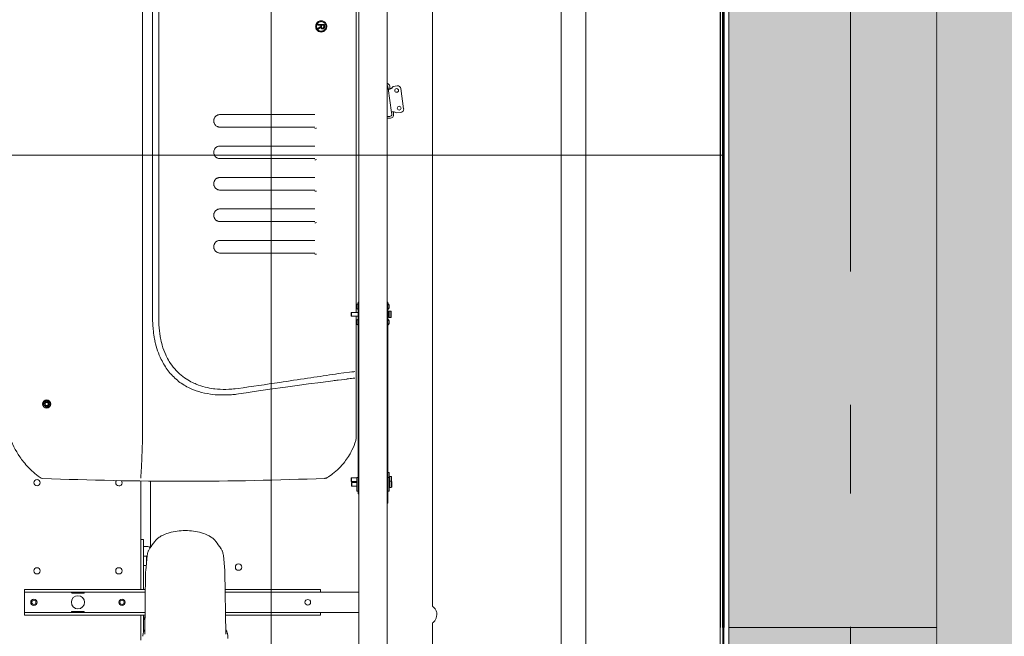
# Model space of a CAD drawing. Header units: centimetres. Extents: x -396 to 14490, y -515 to 1122.
# Tile 39 of 73: x 510 to 666, y 24 to 122. Entities that reach past the tile are written whole.
import ezdxf
from ezdxf.enums import TextEntityAlignment as Align

# ---------------------------------------------------------------- set-up
doc = ezdxf.new("R2010")
doc.units = ezdxf.units.CM
doc.header["$MEASUREMENT"] = 0
doc.linetypes.add('Przerywana podwójnie', pattern=[109.361107, 52.916665, -21.166666, 14.111111, -21.166666])
for name, color, linetype, lineweight, true_color in [('00 - nowa technologia myjni_Nr_pióra__246', 7, 'Continuous', 20, 0x1db3b3), ('0_Nr_pióra__83', 7, 'Continuous', 20, 0xe4d7b4), ('420-K Ściany_Nr_pióra__87', 7, 'Continuous', 20, 0xbfe1b7)]:
    doc.layers.add(name, color=color, linetype=linetype, lineweight=lineweight, true_color=true_color)
for name, color, linetype, lineweight in [('01-OKNA__Nr_pióra__19', 255, 'Continuous', 30), ('299-A Wymiary Opisy_Nr_pióra__11', 7, 'Continuous', 0), ('410-K Osie główne_Nr_pióra__11', 7, 'Continuous', 0), ('420-K Ściany_Nr_pióra__11', 7, 'Continuous', 0), ('420-K Ściany_Nr_pióra__13', 7, 'Continuous', 25), ('420-K Ściany_Nr_pióra__27', 7, 'Continuous', 20), ('420-K Ściany_Nr_pióra__93', 9, 'Continuous', 20), ('Rozbiórka_Drzwi Archicad_Nr_pióra__135', 5, 'Continuous', 25)]:
    doc.layers.add(name, color=color, linetype=linetype, lineweight=lineweight)
for name, color, linetype in [('299-A Wymiary Opisy', 7, 'Continuous'), ('410-K Osie główne', 7, 'Continuous'), ('420-K Ściany', 7, 'Continuous'), ('Rozbiórka_Drzwi Archicad', 7, 'Continuous')]:
    doc.layers.add(name, color=color, linetype=linetype)
doc.styles.add('STYL_AUTOMATYCZNY_1', font='arial.ttf')
doc.styles.add('STYL_AUTOMATYCZNY_2', font='arial.ttf')
doc.dimstyles.new('STYL_AUTOMATYCZNY__2', dxfattribs={"dimtxt": 13, "dimasz": 7.6, "dimexe": 0.18, "dimexo": 0.0625, "dimgap": 0, "dimtad": 1, "dimdec": 0, "dimzin": 0, "dimdsep": 46, "dimtxsty": 'STYL_AUTOMATYCZNY_1', "dimblk": 'ARROWHEAD_2', "dimblk1": 'ARROWHEAD_2', "dimblk2": 'ARROWHEAD_2', "dimcen": 0.09, "dimclrd": 7, "dimclre": 7, "dimclrt": 7, "dimadec": 0, "dimazin": 0, "dimtfac": 1, "dimtdec": 4, "dimtmove": 0, "dimatfit": 3, "dimfxl": 0, "dimtolj": 1, "dimtzin": 0, "dimarcsym": 0})

# ---------------------------------------------------------------- blocks, each defined once
blk = doc.blocks.new('ElemPrzekroju_1_1')
at = {"layer": 'Rozbiórka_Drzwi Archicad_Nr_pióra__135', "color": 5, "linetype": 'Continuous', "lineweight": 25}
for p, q in [((621.76, 210), (621.93, 210)), ((621.76, 25), (621.76, 210)), ((621.93, 210), (621.93, 25)), ((621.77, 25), (621.77, 204)), ((621.77, 204), (621.92, 204)), ((621.92, 204), (621.92, 25)), ((621.77, 25), (621.76, 25)), ((621.92, 25), (621.77, 25)), ((621.93, 25), (621.92, 25))]:
    blk.add_line(p, q, dxfattribs=at)
blk = doc.blocks.new('ElemPrzekroju_4_1')
at = {"layer": '420-K Ściany', "linetype": 'Continuous', "lineweight": 0, "true_color": 0x000000}
blk.add_hatch(color=18, dxfattribs=at).paths.add_polyline_path([(622.75, 470), (622.75, 25), (655.75, 25), (655.75, 470)])
at = {"layer": '420-K Ściany_Nr_pióra__13', "color": 7, "linetype": 'Continuous', "lineweight": 25}
blk.add_line((621.38, 470), (621.38, 25), dxfattribs=at)
at = {"layer": '420-K Ściany_Nr_pióra__27', "color": 7, "linetype": 'Continuous', "lineweight": 20}
for p, q in [((622.75, 470), (622.75, 25)), ((655.75, 470), (655.75, 25)), ((655.75, 25), (622.75, 25))]:
    blk.add_line(p, q, dxfattribs=at)
blk = doc.blocks.new('ElemPrzekroju_7_1')
at = {"layer": '420-K Ściany_Nr_pióra__87', "color": 9, "linetype": 'Continuous', "lineweight": 20, "true_color": 0xbfe1b7}
for p, q in [((621.38, 25), (621.38, 0)), ((621.38, -53.05), (621.38, -160)), ((621.75, -160), (621.38, -160))]:
    blk.add_line(p, q, dxfattribs=at)
blk = doc.blocks.new('ElemPrzekroju_44_1')
at = {"layer": '420-K Ściany', "linetype": 'Continuous', "lineweight": 0, "true_color": 0x000000}
for points in [[(622.75, -10.05), (655.75, -10.05), (655.75, 25), (622.75, 25)], [(622.75, -160), (655.75, -160), (655.75, -25.05), (622.75, -25.05)]]:
    blk.add_hatch(color=18, dxfattribs=at).paths.add_polyline_path(points)
at = {"layer": '420-K Ściany_Nr_pióra__27', "color": 7, "linetype": 'Continuous', "lineweight": 20}
for p, q in [((622.75, 25), (622.75, 0)), ((655.75, 25), (655.75, 0)), ((622.75, -53.05), (622.75, -160)), ((655.75, -100), (655.75, -160)), ((655.75, -160), (622.75, -160))]:
    blk.add_line(p, q, dxfattribs=at)
at = {"layer": '420-K Ściany_Nr_pióra__27', "color": 7, "linetype": 'Continuous', "lineweight": 20, "flags": 128}
for points in [[(622.75, 0), (622.75, -10), (622.75, -10.05)], [(622.75, -25.05), (622.75, -33.05), (622.75, -38.05), (622.75, -53.05)], [(655.75, -25.05), (655.75, -33.05), (655.75, -38.05), (655.75, -53.05), (655.75, -100)]]:
    blk.add_lwpolyline(points, dxfattribs=at)
at = {"layer": '420-K Ściany_Nr_pióra__87', "color": 9, "linetype": 'Continuous', "lineweight": 20, "true_color": 0xbfe1b7}
blk.add_line((622.75, -160), (622.25, -160), dxfattribs=at)
blk = doc.blocks.new('ElemPrzekroju_69_1')
at = {"layer": '0_Nr_pióra__83', "color": 254, "linetype": 'Continuous', "lineweight": 20, "true_color": 0xe4d7b4}
for p, q in [((621.76, 0), (621.76, 25)), ((621.93, 25), (621.93, 0))]:
    blk.add_line(p, q, dxfattribs=at)
blk = doc.blocks.new('*D97')
at = {"layer": '299-A Wymiary Opisy_Nr_pióra__11', "color": 7, "linetype": 'Continuous', "lineweight": 0}
for p, q in [((596.11, 544.46), (596.11, 549.35)), ((601.11, 541.57), (591.11, 547.34)), ((603.61, 544.46), (588.61, 544.46)), ((596.11, 0), (596.11, 544.46)), ((591.11, 2.89), (601.11, -2.89)), ((603.61, 0), (588.61, 0)), ((596.11, -4.89), (596.11, 0))]:
    blk.add_line(p, q, dxfattribs=at)
at = {"layer": '299-A Wymiary Opisy_Nr_pióra__11', "color": 7, "lineweight": 0, "insert": (593.51, 257.36), "char_height": 13, "attachment_point": 7, "rotation": 90, "style": 'STYL_AUTOMATYCZNY_1'}
blk.add_mtext('\\A1;{\\pql;\\fArial|b0|i0|c238|p0;\\W1.000000;544}', dxfattribs=at)
blk = doc.blocks.new('ARROWHEAD_2')
at = {"color": 0, "linetype": 'Continuous', "lineweight": 0}
for p, q in [((-0.378, -0.655), (0.378, 0.655)), ((0, 0), (-1, 0))]:
    blk.add_line(p, q, dxfattribs=at)
blk = doc.blocks.new('Standardowy znacznik osi[2]_1', base_point=(642.06, 1000))
at = {"layer": '410-K Osie główne_Nr_pióra__11', "color": 7, "linetype": 'Przerywana podwójnie', "lineweight": 0}
blk.add_line((642.06, 900), (642.06, -300), dxfattribs=at)
at = {"layer": '410-K Osie główne_Nr_pióra__11', "color": 7, "lineweight": 0, "style": 'STYL_AUTOMATYCZNY_2'}
for tag, p in [('AC_MarkerText_1_0', (642.06, 1022.5)), ('AC_MarkerText_1_1', (642.06, -407.5))]:
    blk.add_attdef(tag, text='', height=15, rotation=360, dxfattribs=at).set_placement(p, align=Align.TOP_CENTER)

msp = doc.modelspace()

# ---------------------------------------------------------------- hatches: boundary and pattern name
at = {"layer": '01-OKNA__Nr_pióra__19', "linetype": 'Continuous', "lineweight": 30}
msp.add_hatch(color=255, dxfattribs=at).paths.add_polyline_path([(655.75, 727.99), (655.94, 657.19), (655.94, 0), (1134.17, 0), (1134.17, 657.19), (1133.99, 660.78)])
at = {"layer": '420-K Ściany_Nr_pióra__93', "linetype": 'Continuous', "lineweight": 20}
h = msp.add_hatch(dxfattribs=at)
h.set_pattern_fill('Siatka_50x100_0001', color=9, style=0, pattern_type=2)
h.set_pattern_definition([(0, (0, 0), (0, 100), []), (90, (0, 0), (-50, 0), [])])
h.paths.add_polyline_path([(621.76, 503.71), (621.76, 4.59), (503.38, 4.59), (503.38, 414.8), (151.54, 414.8), (151.54, 4.59), (62.03, 4.59), (62.03, 455.01)])

# ---------------------------------------------------------------- linework, layer by layer
at = {"layer": '00 - nowa technologia myjni_Nr_pióra__246', "color": 132, "linetype": 'Continuous', "lineweight": 20, "true_color": 0x1db3b3}
for p, q in [((575.7, 28.35), (575.7, 239.25)), ((563.98, 217.16), (563.98, 18.16)), ((568.48, 217.16), (568.48, 18.16)), ((563.54, 177.45), (563.54, 75.06)), ((529.63, 141.5), (529.63, 54.91)), ((531.24, 74.06), (531.24, 141.5)), ((532.21, 74.08), (532.21, 141.5)), ((557.51, 120.83), (557.49, 120.83)), ((557.49, 120.7), (557.49, 120.83)), ((557.51, 120.7), (557.49, 120.7)), ((557.49, 120.2), (557.94, 120.49)), ((557.51, 120.83), (558.53, 120.83)), ((557.51, 120.7), (557.51, 120.83)), ((557.96, 120.7), (557.51, 120.7)), ((557.51, 120.2), (557.96, 120.49)), ((557.94, 120.49), (557.94, 120.7)), ((557.96, 120.49), (557.94, 120.49)), ((557.96, 120.49), (557.96, 120.7)), ((558.02, 121.4), (558, 121.4)), ((558.07, 120.7), (558.07, 120.54)), ((558.42, 120.7), (558.07, 120.7)), ((558.4, 120.47), (558.4, 120.7)), ((558.42, 120.47), (558.42, 120.7)), ((558.53, 120.83), (558.53, 120.44)), ((557.51, 120.2), (557.49, 120.2)), ((557.49, 120.05), (557.49, 120.2)), ((557.51, 120.05), (557.49, 120.05)), ((557.96, 120.36), (557.51, 120.05)), ((557.51, 120.05), (557.51, 120.2)), ((558.02, 119.61), (558, 119.61)), ((558.24, 120.1), (558.23, 120.1)), ((568.49, 111.13), (568.48, 111.13)), ((570.09, 111.05), (569.44, 110.96)), ((568.63, 110.63), (568.59, 110.94)), ((568.63, 110.63), (569.17, 106.8)), ((568.93, 110.67), (568.88, 110.98)), ((570.65, 110.63), (571.1, 107.41)), ((556.98, 106.5), (541.94, 106.5)), ((541.94, 106.5), (541.94, 106.5)), ((569.21, 106.54), (569.17, 106.8)), ((569.5, 106.58), (569.47, 106.84)), ((570.68, 106.85), (569.98, 106.75)), ((568.59, 106.2), (568.48, 106.2)), ((568.59, 105.9), (568.48, 105.9)), ((568.59, 106.2), (568.91, 106.2)), ((568.59, 105.9), (568.91, 105.9)), ((541.94, 104.5), (556.98, 104.5)), ((556.96, 104.5), (556.98, 104.5)), ((556.98, 101.5), (541.94, 101.5)), ((541.94, 101.5), (541.94, 101.5)), ((541.94, 99.5), (556.98, 99.5)), ((556.96, 99.5), (556.98, 99.5)), ((556.98, 96.5), (541.94, 96.5)), ((541.94, 96.5), (541.94, 96.5)), ((541.94, 94.5), (556.98, 94.5)), ((556.96, 94.5), (556.98, 94.5)), ((556.98, 91.5), (541.94, 91.5)), ((541.94, 91.5), (541.94, 91.5)), ((541.94, 89.5), (556.98, 89.5)), ((556.96, 89.5), (556.98, 89.5)), ((556.98, 86.5), (541.94, 86.5)), ((541.94, 86.5), (541.94, 86.5)), ((541.94, 84.5), (556.98, 84.5)), ((556.96, 84.5), (556.98, 84.5)), ((563.98, 76.69), (563.88, 76.69)), ((563.88, 76.69), (563.88, 75.33)), ((568.48, 75.33), (568.48, 76.69)), ((568.48, 76.69), (568.58, 76.69)), ((568.58, 75.33), (568.58, 76.69)), ((562.74, 75), (562.8, 75.06)), ((562.8, 74.7), (562.8, 75.06)), ((562.8, 75.06), (563.88, 75.06)), ((563.65, 76.21), (563.65, 76.24)), ((563.65, 76.21), (563.65, 76.21)), ((563.65, 76.2), (563.65, 76.21)), ((563.65, 76.21), (563.65, 76.2)), ((563.65, 76.21), (563.65, 76.21)), ((563.65, 76.01), (563.65, 76.2)), ((563.65, 76.01), (563.65, 76)), ((563.65, 76), (563.65, 76.01)), ((563.65, 76), (563.65, 76)), ((563.65, 75.81), (563.65, 76)), ((563.65, 75.81), (563.65, 75.81)), ((563.65, 75.81), (563.65, 75.81)), ((563.65, 75.81), (563.65, 75.81)), ((563.65, 75.78), (563.65, 75.81)), ((563.88, 75.33), (563.88, 74.19)), ((563.98, 75.33), (563.88, 75.33)), ((568.48, 75.33), (568.58, 75.33)), ((568.58, 74.19), (568.58, 75.33)), ((568.58, 75.16), (568.58, 74.96)), ((568.58, 75.06), (568.71, 75.06)), ((568.74, 75.2), (568.8, 75.26)), ((568.74, 74.66), (568.74, 75.2)), ((568.8, 74.65), (568.8, 75.26)), ((568.8, 75.26), (569.08, 75.26)), ((568.81, 76.24), (568.81, 76.22)), ((568.81, 76.22), (568.81, 76.22)), ((568.81, 76.21), (568.81, 76.22)), ((568.81, 76.22), (568.81, 76.21)), ((568.81, 76.21), (568.81, 76.02)), ((568.81, 76.01), (568.81, 76.02)), ((568.81, 76.02), (568.81, 76.02)), ((568.81, 76.02), (568.81, 76.01)), ((568.81, 76.01), (568.81, 75.82)), ((568.81, 75.82), (568.81, 75.82)), ((568.81, 75.82), (568.81, 75.82)), ((568.81, 75.82), (568.81, 75.82)), ((568.81, 75.82), (568.81, 75.81)), ((568.81, 75.81), (568.81, 75.78)), ((569.08, 74.65), (569.08, 75.26)), ((569.14, 75.2), (569.08, 75.26)), ((569.14, 74.66), (569.14, 75.2)), ((562.74, 74.71), (562.74, 75)), ((562.74, 74.52), (562.74, 74.71)), ((562.74, 74.52), (562.8, 74.46)), ((562.8, 74.46), (562.8, 74.7)), ((562.8, 74.46), (563.88, 74.46)), ((563.54, 74.46), (563.54, 54.95)), ((563.65, 73.71), (563.65, 73.74)), ((563.65, 73.71), (563.65, 73.71)), ((563.65, 73.7), (563.65, 73.71)), ((563.65, 73.71), (563.65, 73.7)), ((563.65, 73.71), (563.65, 73.71)), ((563.65, 73.51), (563.65, 73.7)), ((563.65, 73.51), (563.65, 73.5)), ((563.65, 73.5), (563.65, 73.51)), ((563.65, 73.5), (563.65, 73.5)), ((563.65, 73.31), (563.65, 73.5)), ((563.98, 74.19), (563.88, 74.19)), ((563.88, 74.19), (563.88, 72.83)), ((568.48, 72.83), (568.48, 74.19)), ((568.48, 74.19), (568.58, 74.19)), ((568.58, 74.96), (568.58, 74.36)), ((568.58, 74.46), (568.71, 74.46)), ((568.58, 72.83), (568.58, 74.19)), ((568.74, 74.32), (568.74, 74.66)), ((568.74, 74.32), (568.8, 74.26)), ((568.8, 74.26), (568.8, 74.65)), ((568.8, 74.26), (569.08, 74.26)), ((568.81, 73.74), (568.81, 73.72)), ((568.81, 73.72), (568.81, 73.72)), ((568.81, 73.71), (568.81, 73.72)), ((568.81, 73.72), (568.81, 73.71)), ((568.81, 73.71), (568.81, 73.52)), ((568.81, 73.51), (568.81, 73.52)), ((568.81, 73.52), (568.81, 73.52)), ((568.81, 73.52), (568.81, 73.51)), ((568.81, 73.51), (568.81, 73.32)), ((569.08, 74.26), (569.08, 74.65)), ((569.14, 74.32), (569.08, 74.26)), ((569.14, 74.32), (569.14, 74.66)), ((563.65, 73.31), (563.65, 73.31)), ((563.65, 73.31), (563.65, 73.31)), ((563.65, 73.31), (563.65, 73.31)), ((563.65, 73.28), (563.65, 73.31)), ((563.88, 46.69), (563.88, 72.83)), ((563.98, 72.83), (563.88, 72.83)), ((568.48, 72.83), (568.58, 72.83)), ((568.58, 72.83), (568.58, 46.05)), ((568.81, 73.32), (568.81, 73.32)), ((568.81, 73.32), (568.81, 73.32)), ((568.81, 73.32), (568.81, 73.32)), ((568.81, 73.32), (568.81, 73.31)), ((568.81, 73.31), (568.81, 73.28)), ((561.21, 64.37), (560.69, 64.3)), ((562.08, 64.48), (561.21, 64.37)), ((563.37, 64.64), (563.1, 64.61)), ((513.9, 60.52), (514.32, 61.01)), ((513.9, 60.52), (514.32, 61.01)), ((514.43, 61.01), (514.92, 60.6)), ((514.43, 61.01), (514.92, 60.6)), ((514.39, 59.99), (513.91, 60.4)), ((514.39, 59.99), (513.91, 60.4)), ((514.93, 60.48), (514.51, 59.99)), ((514.93, 60.48), (514.51, 59.99)), ((529.63, 54.78), (529.63, 54.74)), ((568.58, 54.11), (568.58, 54.08)), ((568.58, 53.9), (568.58, 54.08)), ((568.58, 53.9), (568.58, 53.87)), ((562.78, 48.74), (562.84, 48.8)), ((562.78, 48.38), (562.78, 48.74)), ((562.84, 48.35), (562.84, 48.8)), ((562.84, 48.8), (563.66, 48.8)), ((563.66, 46.73), (563.66, 48.85)), ((563.66, 48.85), (563.86, 48.85)), ((563.86, 46.73), (563.86, 48.85)), ((563.86, 48.8), (563.88, 48.8)), ((563.86, 48.45), (563.88, 48.47)), ((568.58, 49.6), (568.78, 49.6)), ((568.6, 46.73), (568.6, 48.85)), ((568.6, 48.85), (568.8, 48.85)), ((568.78, 48.85), (568.78, 49.6)), ((568.78, 48.94), (568.84, 49)), ((568.78, 48.85), (568.78, 48.94)), ((568.8, 46.73), (568.8, 48.85)), ((568.84, 48.26), (568.84, 49)), ((568.84, 49), (569.12, 49)), ((569.12, 48.26), (569.12, 49)), ((569.18, 48.94), (569.12, 49)), ((569.18, 48.28), (569.18, 48.94)), ((529.38, 31.03), (529.38, 48.28)), ((530.88, 48.27), (530.88, 37.68)), ((562.78, 48.26), (562.78, 48.38)), ((562.78, 48.26), (562.84, 48.2)), ((562.8, 47.99), (562.86, 48.05)), ((562.8, 47.72), (562.8, 47.99)), ((562.8, 47.51), (562.8, 47.72)), ((562.8, 47.51), (562.86, 47.45)), ((562.84, 48.2), (562.84, 48.35)), ((562.84, 48.2), (563.66, 48.2)), ((562.86, 47.72), (562.86, 48.05)), ((562.86, 48.05), (563.66, 48.05)), ((562.86, 47.45), (562.86, 47.72)), ((562.86, 47.45), (563.66, 47.45)), ((563.86, 48.37), (563.86, 48.45)), ((563.86, 47.05), (563.86, 48.37)), ((563.86, 47.05), (563.88, 47.03)), ((568.6, 48.2), (568.58, 48.22)), ((568.6, 47.3), (568.58, 47.28)), ((568.8, 48.19), (568.86, 48.25)), ((568.8, 47.7), (568.8, 48.19)), ((568.8, 47.31), (568.8, 47.7)), ((568.8, 47.31), (568.86, 47.25)), ((568.84, 48.23), (568.84, 48.26)), ((568.86, 47.69), (568.86, 48.25)), ((568.86, 48.25), (569.14, 48.25)), ((568.86, 47.25), (568.86, 47.69)), ((568.86, 47.25), (569.14, 47.25)), ((569.12, 48.25), (569.12, 48.26)), ((569.14, 47.69), (569.14, 48.25)), ((569.2, 48.19), (569.14, 48.25)), ((569.14, 47.25), (569.14, 47.69)), ((569.2, 47.31), (569.14, 47.25)), ((569.18, 48.21), (569.18, 48.28)), ((569.2, 47.7), (569.2, 48.19)), ((569.2, 47.31), (569.2, 47.7)), ((563.66, 46.65), (563.66, 46.73)), ((563.66, 46.65), (563.86, 46.65)), ((563.86, 46.65), (563.86, 46.73)), ((563.88, 46.69), (563.88, 46.25)), ((563.98, 46.25), (563.88, 46.25)), ((568.58, 44.73), (568.58, 46.05)), ((568.6, 46.65), (568.6, 46.73)), ((568.6, 46.65), (568.8, 46.65)), ((568.8, 46.65), (568.8, 46.73)), ((568.48, 44.73), (568.58, 44.73)), ((529.38, 39), (529.38, 38)), ((529.38, 39), (529.78, 39)), ((529.38, 38), (529.38, 31.03)), ((529.78, 39), (529.78, 38)), ((529.78, 38), (529.78, 31.03)), ((529.78, 37.85), (530.49, 37.85)), ((529.78, 36.35), (529.78, 36.95)), ((530.18, 36.35), (529.78, 36.35)), ((530.38, 36.46), (530.14, 34.08)), ((530.28, 35.45), (530.28, 36.25)), ((542.48, 36.46), (542.72, 34.08)), ((529.78, 32.1), (529.78, 34.85)), ((529.78, 34.85), (530.18, 34.85)), ((530.13, 33.89), (529.98, 23.95)), ((542.73, 33.89), (542.88, 23.95)), ((511.88, 31.03), (510.88, 31.03)), ((510.88, 31.03), (510.88, 30.63)), ((510.88, 30.29), (510.88, 30.63)), ((511.88, 30.63), (510.88, 30.63)), ((510.88, 30.29), (510.88, 27.71)), ((530.09, 31.03), (511.88, 31.03)), ((530.08, 30.63), (511.88, 30.63)), ((518.38, 30.49), (518.38, 30.55)), ((518.43, 30.57), (520.33, 30.57)), ((520.33, 30.47), (518.43, 30.47)), ((520.38, 30.55), (520.38, 30.49)), ((529.78, 31.03), (529.78, 31.1)), ((556.88, 31.03), (542.77, 31.03)), ((556.88, 30.63), (542.78, 30.63)), ((542.78, 30.6), (558.28, 30.6)), ((557.88, 31.03), (556.88, 31.03)), ((557.88, 30.63), (556.88, 30.63)), ((557.88, 31.03), (557.88, 30.63)), ((557.88, 30.63), (557.88, 30.6)), ((558.28, 30.6), (563.98, 30.6)), ((510.88, 27.38), (510.88, 27.71)), ((510.88, 26.97), (510.88, 27.38)), ((510.88, 27.38), (511.88, 27.38)), ((510.88, 26.97), (511.88, 26.97)), ((511.88, 27.38), (530.03, 27.38)), ((511.88, 26.97), (530.02, 26.97)), ((518.38, 27.45), (518.38, 27.51)), ((518.43, 27.53), (520.33, 27.53)), ((520.33, 27.43), (518.43, 27.43)), ((520.38, 27.51), (520.38, 27.45)), ((529.38, 23), (529.38, 26.97)), ((529.38, 26.97), (529.38, 24)), ((529.78, 26.97), (529.78, 24.2)), ((530, 26.05), (529.81, 26.97)), ((542.83, 27.4), (558.28, 27.4)), ((542.83, 27.38), (556.88, 27.38)), ((542.83, 26.97), (556.88, 26.97)), ((556.88, 27.38), (557.88, 27.38)), ((556.88, 26.97), (557.88, 26.97)), ((557.88, 27.4), (557.88, 27.38)), ((557.88, 26.97), (557.88, 27.38)), ((558.28, 27.4), (563.98, 27.4)), ((530.01, 26.25), (529.96, 26.25)), ((575.7, 4.74), (575.7, 25.73)), ((529.38, 24), (529.38, 23)), ((543.18, 23.24), (543.18, 23.6))]:
    msp.add_line(p, q, dxfattribs=at)
for points in [[(557.12, 120.51), (557.13, 120.62), (557.15, 120.73), (557.18, 120.83), (557.22, 120.93), (557.27, 121.02), (557.34, 121.11), (557.41, 121.18), (557.49, 121.24), (557.58, 121.3), (557.68, 121.34), (557.78, 121.38), (557.89, 121.39), (558, 121.4)], [(558, 119.61), (557.89, 119.62), (557.78, 119.64), (557.68, 119.67), (557.58, 119.72), (557.49, 119.77), (557.41, 119.83), (557.34, 119.91), (557.27, 119.99), (557.22, 120.08), (557.18, 120.18), (557.15, 120.28), (557.13, 120.39), (557.12, 120.51)], [(557.14, 120.51), (557.14, 120.62), (557.16, 120.73), (557.19, 120.83), (557.24, 120.93), (557.29, 121.02), (557.36, 121.11), (557.43, 121.18), (557.51, 121.24), (557.6, 121.3), (557.7, 121.34), (557.8, 121.38), (557.9, 121.39), (558.02, 121.4)], [(558.02, 119.61), (557.9, 119.62), (557.8, 119.64), (557.7, 119.67), (557.6, 119.72), (557.51, 119.77), (557.43, 119.83), (557.36, 119.91), (557.29, 119.99), (557.24, 120.08), (557.19, 120.18), (557.16, 120.28), (557.14, 120.39), (557.14, 120.51)], [(558.02, 121.26), (557.9, 121.25), (557.8, 121.23), (557.7, 121.19), (557.6, 121.14), (557.52, 121.08), (557.45, 121.01), (557.38, 120.93), (557.33, 120.83), (557.29, 120.73), (557.28, 120.68), (557.27, 120.62), (557.26, 120.57), (557.26, 120.51)], [(557.26, 120.51), (557.26, 120.45), (557.27, 120.39), (557.28, 120.34), (557.29, 120.28), (557.33, 120.18), (557.38, 120.09), (557.45, 120.01), (557.52, 119.93), (557.6, 119.87), (557.7, 119.82), (557.8, 119.78), (557.9, 119.76), (558.02, 119.75)], [(558.76, 120.51), (558.75, 120.57), (558.75, 120.62), (558.72, 120.73), (558.69, 120.83), (558.64, 120.92), (558.57, 121.01), (558.5, 121.08), (558.42, 121.14), (558.33, 121.19), (558.23, 121.23), (558.12, 121.25), (558.01, 121.26)], [(558.01, 119.75), (558.12, 119.76), (558.23, 119.79), (558.33, 119.82), (558.42, 119.87), (558.5, 119.93), (558.57, 120.01), (558.64, 120.09), (558.69, 120.18), (558.72, 120.28), (558.75, 120.39), (558.75, 120.45), (558.76, 120.51)], [(558.02, 121.4), (558.13, 121.39), (558.24, 121.38), (558.34, 121.34), (558.43, 121.3), (558.52, 121.24), (558.61, 121.18), (558.68, 121.11), (558.74, 121.02), (558.8, 120.93), (558.84, 120.83), (558.87, 120.73), (558.89, 120.62), (558.9, 120.51)], [(558.77, 120.51), (558.77, 120.57), (558.76, 120.62), (558.75, 120.68), (558.74, 120.73), (558.7, 120.83), (558.65, 120.93), (558.59, 121.01), (558.51, 121.08), (558.43, 121.14), (558.34, 121.19), (558.24, 121.23), (558.13, 121.25), (558.02, 121.26)], [(558.9, 120.51), (558.89, 120.39), (558.87, 120.28), (558.84, 120.18), (558.8, 120.08), (558.74, 119.99), (558.68, 119.91), (558.61, 119.83), (558.52, 119.77), (558.43, 119.72), (558.34, 119.67), (558.24, 119.64), (558.13, 119.62), (558.02, 119.61)], [(558.02, 119.75), (558.13, 119.76), (558.24, 119.78), (558.34, 119.82), (558.43, 119.87), (558.51, 119.93), (558.59, 120.01), (558.65, 120.09), (558.7, 120.18), (558.74, 120.28), (558.75, 120.34), (558.76, 120.39), (558.77, 120.45), (558.77, 120.51)], [(558.07, 120.54), (558.07, 120.45), (558.07, 120.4), (558.08, 120.34), (558.1, 120.3), (558.12, 120.27), (558.15, 120.25), (558.19, 120.23), (558.24, 120.23)], [(558.23, 120.23), (558.28, 120.23), (558.31, 120.24), (558.34, 120.26), (558.35, 120.28), (558.37, 120.3), (558.38, 120.33), (558.39, 120.37), (558.4, 120.42), (558.4, 120.47)], [(558.24, 120.23), (558.29, 120.23), (558.32, 120.24), (558.35, 120.26), (558.37, 120.28), (558.39, 120.3), (558.4, 120.33), (558.41, 120.37), (558.42, 120.42), (558.42, 120.47)], [(558.53, 120.44), (558.52, 120.34), (558.5, 120.27), (558.49, 120.23), (558.47, 120.2), (558.45, 120.17), (558.42, 120.14), (558.38, 120.12), (558.35, 120.11), (558.32, 120.1), (558.24, 120.1)], [(558.23, 120.1), (558.15, 120.11), (558.09, 120.13), (558.04, 120.16), (558, 120.2), (557.99, 120.23), (557.97, 120.26), (557.96, 120.3), (557.94, 120.35)], [(558.24, 120.1), (558.19, 120.1), (558.15, 120.11), (558.11, 120.13), (558.08, 120.14), (558.06, 120.16), (558.02, 120.21), (558, 120.24), (557.98, 120.27), (557.97, 120.31), (557.96, 120.36)], [(569.23, 110.71), (569.18, 110.68), (569.13, 110.65), (569.07, 110.62), (569.01, 110.59), (568.89, 110.56), (568.84, 110.55), (568.79, 110.54), (568.75, 110.54), (568.72, 110.54), (568.69, 110.55), (568.67, 110.56), (568.64, 110.59), (568.63, 110.63)], [(569.23, 110.71), (569.16, 110.67), (569.1, 110.64), (569.04, 110.63), (568.99, 110.62), (568.96, 110.63), (568.94, 110.64), (568.93, 110.66), (568.93, 110.67)], [(541.94, 104.5), (541.85, 104.5), (541.77, 104.52), (541.68, 104.53), (541.6, 104.56), (541.52, 104.59), (541.44, 104.63), (541.37, 104.68), (541.3, 104.73), (541.24, 104.79), (541.18, 104.86), (541.11, 104.94), (541.08, 105), (541.04, 105.08), (541.01, 105.16), (540.98, 105.24), (540.96, 105.33), (540.95, 105.41), (540.95, 105.5), (540.95, 105.59), (540.96, 105.67), (540.98, 105.76), (541.01, 105.84), (541.04, 105.92), (541.08, 106), (541.11, 106.06), (541.18, 106.14), (541.24, 106.21), (541.3, 106.27), (541.37, 106.32), (541.44, 106.37), (541.52, 106.41), (541.6, 106.44), (541.68, 106.47), (541.77, 106.48), (541.85, 106.5), (541.94, 106.5)], [(569.17, 106.8), (569.17, 106.82), (569.17, 106.84), (569.18, 106.86), (569.19, 106.88), (569.21, 106.89), (569.23, 106.91), (569.27, 106.92), (569.32, 106.93), (569.37, 106.94), (569.43, 106.94), (569.52, 106.93), (569.61, 106.92), (569.7, 106.9), (569.76, 106.88)], [(569.58, 106.91), (569.53, 106.91), (569.5, 106.9), (569.49, 106.89), (569.48, 106.88), (569.47, 106.87)], [(569.47, 106.84), (569.47, 106.86), (569.47, 106.88), (569.48, 106.89), (569.5, 106.9), (569.51, 106.9), (569.56, 106.91), (569.61, 106.91), (569.68, 106.9), (569.76, 106.88)], [(541.94, 99.5), (541.85, 99.5), (541.77, 99.52), (541.68, 99.53), (541.6, 99.56), (541.52, 99.59), (541.44, 99.63), (541.37, 99.68), (541.3, 99.73), (541.24, 99.79), (541.18, 99.86), (541.11, 99.94), (541.08, 100), (541.04, 100.08), (541.01, 100.16), (540.98, 100.24), (540.96, 100.33), (540.95, 100.41), (540.95, 100.5), (540.95, 100.59), (540.96, 100.67), (540.98, 100.76), (541.01, 100.84), (541.04, 100.92), (541.08, 101), (541.11, 101.06), (541.18, 101.14), (541.24, 101.21), (541.3, 101.27), (541.37, 101.32), (541.44, 101.37), (541.52, 101.41), (541.6, 101.44), (541.68, 101.47), (541.77, 101.48), (541.85, 101.5), (541.94, 101.5)], [(541.94, 94.5), (541.85, 94.5), (541.77, 94.52), (541.68, 94.53), (541.6, 94.56), (541.52, 94.59), (541.44, 94.63), (541.37, 94.68), (541.3, 94.73), (541.24, 94.79), (541.18, 94.86), (541.11, 94.94), (541.08, 95), (541.04, 95.08), (541.01, 95.16), (540.98, 95.24), (540.96, 95.33), (540.95, 95.41), (540.95, 95.5), (540.95, 95.59), (540.96, 95.67), (540.98, 95.76), (541.01, 95.84), (541.04, 95.92), (541.08, 96), (541.11, 96.06), (541.18, 96.14), (541.24, 96.21), (541.3, 96.27), (541.37, 96.32), (541.44, 96.37), (541.52, 96.41), (541.6, 96.44), (541.68, 96.47), (541.77, 96.48), (541.85, 96.5), (541.94, 96.5)], [(541.94, 89.5), (541.85, 89.5), (541.77, 89.52), (541.68, 89.53), (541.6, 89.56), (541.52, 89.59), (541.44, 89.63), (541.37, 89.68), (541.3, 89.73), (541.24, 89.79), (541.18, 89.86), (541.11, 89.94), (541.08, 90), (541.04, 90.08), (541.01, 90.16), (540.98, 90.24), (540.96, 90.33), (540.95, 90.41), (540.95, 90.5), (540.95, 90.59), (540.96, 90.67), (540.98, 90.76), (541.01, 90.84), (541.04, 90.92), (541.08, 91), (541.11, 91.06), (541.18, 91.14), (541.24, 91.21), (541.3, 91.27), (541.37, 91.32), (541.44, 91.37), (541.52, 91.41), (541.6, 91.44), (541.68, 91.47), (541.77, 91.48), (541.85, 91.5), (541.94, 91.5)], [(541.94, 84.5), (541.85, 84.5), (541.77, 84.52), (541.68, 84.53), (541.6, 84.56), (541.52, 84.59), (541.44, 84.63), (541.37, 84.68), (541.3, 84.73), (541.24, 84.79), (541.18, 84.86), (541.11, 84.94), (541.08, 85), (541.04, 85.08), (541.01, 85.16), (540.98, 85.24), (540.96, 85.33), (540.95, 85.41), (540.95, 85.5), (540.95, 85.59), (540.96, 85.67), (540.98, 85.76), (541.01, 85.84), (541.04, 85.92), (541.08, 86), (541.11, 86.06), (541.18, 86.14), (541.24, 86.21), (541.3, 86.27), (541.37, 86.32), (541.44, 86.37), (541.52, 86.41), (541.6, 86.44), (541.68, 86.47), (541.77, 86.48), (541.85, 86.5), (541.94, 86.5)], [(532.77, 69.84), (532.68, 70.14), (532.6, 70.45), (532.54, 70.76), (532.49, 70.99), (532.45, 71.22), (532.37, 71.69), (532.31, 72.16), (532.27, 72.63), (532.24, 73.11), (532.22, 73.56), (532.21, 74.08)], [(531.62, 70.48), (531.55, 70.81), (531.49, 71.15), (531.43, 71.48), (531.4, 71.73), (531.36, 71.98), (531.31, 72.49), (531.27, 73)], [(544.81, 62.99), (544.32, 62.92), (544.07, 62.9), (543.82, 62.88), (543.35, 62.85), (542.89, 62.83), (542.42, 62.83), (541.98, 62.85), (541.54, 62.87), (541.1, 62.92), (540.88, 62.94), (540.66, 62.97), (540.29, 63.04), (539.93, 63.11), (539.57, 63.19), (539.22, 63.29), (538.87, 63.4), (538.52, 63.52), (538.15, 63.66), (537.97, 63.74), (537.79, 63.82), (537.55, 63.93), (537.31, 64.05), (537.08, 64.18), (536.81, 64.34), (536.54, 64.51), (536.28, 64.69), (536.02, 64.88), (535.78, 65.07), (535.5, 65.31), (535.24, 65.56), (534.98, 65.82), (534.74, 66.09), (534.51, 66.37), (534.29, 66.66), (534.08, 66.96), (533.88, 67.27), (533.75, 67.5), (533.62, 67.73), (533.49, 67.97), (533.4, 68.15), (533.32, 68.33), (533.16, 68.7), (533.02, 69.07), (532.88, 69.45), (532.77, 69.84)], [(559.86, 64.2), (557.93, 63.95), (556, 63.69), (554.18, 63.45), (552.35, 63.2), (549.85, 62.85), (547.36, 62.48), (546.11, 62.29), (544.86, 62.1)], [(559.84, 65.21), (560.26, 65.27), (560.68, 65.33), (561.61, 65.45), (562.49, 65.56), (562.87, 65.6), (563.17, 65.64), (563.34, 65.65), (563.37, 65.66), (563.37, 65.66)], [(542.97, 61.95), (542.46, 61.94), (542.2, 61.94), (541.94, 61.95), (541.56, 61.97), (541.17, 61.99), (540.79, 62.03), (540.41, 62.08)], [(544.86, 62.1), (544.57, 62.06), (544.38, 62.04), (544, 62.01)], [(529.39, 48.96), (529.43, 49.76), (529.47, 50.55), (529.53, 51.91), (529.58, 53.27), (529.63, 54.74)], [(511.34, 50.62), (511.13, 50.85), (510.92, 51.09), (510.72, 51.34), (510.58, 51.52), (510.44, 51.71), (510.3, 51.9), (510.16, 52.1), (509.9, 52.49), (509.66, 52.89), (509.42, 53.3), (509.2, 53.72), (509.08, 53.95), (508.97, 54.19), (508.85, 54.43), (508.75, 54.67)], [(563.5, 54.7), (563.37, 54.31), (563.22, 53.92), (563.06, 53.53), (562.88, 53.15), (562.79, 52.97), (562.69, 52.78), (562.59, 52.6), (562.49, 52.42), (562.35, 52.18), (562.2, 51.95), (562.04, 51.72), (561.89, 51.51), (561.74, 51.31)], [(529.39, 48.96), (529.39, 48.86), (529.38, 48.79), (529.37, 48.75), (529.37, 48.75)], [(541.29, 38.65), (541.23, 38.73), (541.16, 38.81), (541.08, 38.91), (540.99, 38.99), (540.88, 39.1), (540.78, 39.18), (540.68, 39.25), (540.56, 39.34), (540.44, 39.42), (540.24, 39.54), (540.04, 39.64), (539.84, 39.74), (539.64, 39.82), (539.39, 39.92), (539.14, 40), (538.98, 40.05), (538.67, 40.13), (538.37, 40.2), (538.06, 40.26), (537.75, 40.31), (537.42, 40.35), (537.09, 40.37), (536.76, 40.39), (536.43, 40.39), (536.1, 40.39), (535.77, 40.37), (535.44, 40.35), (535.11, 40.31), (534.8, 40.26), (534.49, 40.2), (534.18, 40.13), (533.88, 40.05), (533.72, 40), (533.47, 39.92), (533.21, 39.82), (533.01, 39.74), (532.82, 39.64), (532.61, 39.54), (532.42, 39.42), (532.3, 39.34), (532.18, 39.25), (532.08, 39.18), (531.98, 39.1), (531.87, 38.99), (531.78, 38.91), (531.7, 38.81), (531.63, 38.73), (531.57, 38.65)], [(530.38, 36.46), (530.41, 36.65), (530.45, 36.82), (530.48, 36.93), (530.55, 37.11), (530.59, 37.2), (530.64, 37.3), (530.69, 37.4), (530.75, 37.49), (530.81, 37.58)], [(542.48, 36.46), (542.45, 36.65), (542.41, 36.82), (542.38, 36.93), (542.31, 37.11), (542.27, 37.2), (542.22, 37.3), (542.16, 37.4), (542.11, 37.49), (542.04, 37.58)], [(518.43, 30.57), (518.4, 30.56), (518.38, 30.56), (518.38, 30.56), (518.38, 30.56), (518.38, 30.55)], [(518.38, 30.49), (518.38, 30.49), (518.38, 30.49), (518.39, 30.48), (518.41, 30.48), (518.43, 30.47)], [(520.38, 30.55), (520.38, 30.56), (520.38, 30.56), (520.38, 30.56), (520.37, 30.56), (520.33, 30.57), (520.33, 30.57)], [(520.33, 30.47), (520.35, 30.48), (520.37, 30.48), (520.38, 30.49), (520.38, 30.49), (520.38, 30.49)], [(576.39, 26.97), (576.39, 27.1), (576.38, 27.23), (576.35, 27.37), (576.32, 27.5), (576.27, 27.63), (576.22, 27.75), (576.16, 27.87), (576.08, 27.98), (576, 28.09), (575.91, 28.18), (575.81, 28.27), (575.7, 28.35)], [(518.43, 27.53), (518.41, 27.52), (518.39, 27.52), (518.38, 27.51), (518.38, 27.51), (518.38, 27.51)], [(518.38, 27.45), (518.38, 27.44), (518.38, 27.44), (518.38, 27.44), (518.39, 27.44), (518.42, 27.43), (518.43, 27.43)], [(520.38, 27.51), (520.38, 27.51), (520.37, 27.51), (520.37, 27.52), (520.35, 27.52), (520.33, 27.53)], [(520.33, 27.43), (520.36, 27.44), (520.37, 27.44), (520.38, 27.44), (520.38, 27.44), (520.38, 27.45)], [(576.35, 26.95), (576.34, 26.83), (576.32, 26.71), (576.29, 26.59), (576.26, 26.48), (576.21, 26.37), (576.16, 26.26), (576.1, 26.16), (576.03, 26.06), (575.96, 25.96), (575.88, 25.88), (575.79, 25.8), (575.7, 25.73)], [(529.99, 24.65), (529.94, 24.56), (529.89, 24.48), (529.85, 24.38), (529.81, 24.28), (529.78, 24.2), (529.75, 24.11), (529.73, 24.02), (529.71, 23.93), (529.69, 23.76), (529.68, 23.6)], [(543.18, 23.6), (543.17, 23.76), (543.15, 23.93), (543.13, 24.03), (543.1, 24.12), (543.07, 24.21), (543.04, 24.3), (543, 24.39), (542.96, 24.48), (542.87, 24.65)]]:
    msp.add_lwpolyline(points, dxfattribs=at)
for centre, radius in [((569.99, 110.33), 0.3), ((570.38, 107.51), 0.3), ((514.41, 60.5), 0.65), ((514.41, 60.5), 0.6), ((514.41, 60.5), 0.6), ((514.41, 60.5), 0.31), ((514.41, 60.5), 0.31), ((514.41, 60.5), 0.275), ((514.41, 60.5), 0.275), ((514.41, 60.5), 0.245), ((514.41, 60.5), 0.245), ((512.88, 48), 0.5), ((512.88, 34), 0.5), ((525.88, 34), 0.5), ((544.88, 34.59), 0.5), ((519.38, 29), 1.05), ((512.38, 29), 0.5), ((512.38, 29), 0.332), ((526.38, 29), 0.5), ((526.38, 29), 0.332), ((555.88, 29), 0.45)]:
    msp.add_circle(centre, radius, dxfattribs=at)
for centre, radius, start, end in [((568.29, 110.9), 0.6, 7.9988, 71.6895), ((568.29, 110.9), 0.3, 7.9979, 48.9997), ((570.16, 110.56), 0.5, 8, 98), ((568.81, 111.28), 0.7, 306.1147, 333.0956), ((568.91, 106.5), 0.6, 270, 8), ((568.91, 106.5), 0.3, 269.9976, 7.9995), ((569.53, 106.85), 0.0679, 174.4998, 188.5619), ((569.52, 106.22), 0.7, 48.9943, 69.8853), ((570.61, 107.34), 0.5, 278, 8), ((556.98, 105.42), 1.12, 269.8673, 285.7388), ((556.98, 100.44), 1.14, 270.0043, 285.633), ((556.98, 95.42), 1.12, 269.8673, 285.7388), ((556.98, 90.42), 1.12, 269.8742, 285.7322), ((556.98, 85.44), 1.14, 270.0043, 285.633), ((564.15, 76.01), 0.55, 119.4405, 155.4641), ((564.15, 76.01), 0.55, 204.5359, 240.5595), ((568.31, 76.01), 0.55, 24.5359, 60.5595), ((568.31, 76.01), 0.55, 299.4405, 335.4641), ((568.71, 75.09), 0.025, 270, 0), ((555.06, 74.06), 23.82, 179.9952, 180.4704), ((547.9, 74.02), 16.66, 180.5414, 183.5209), ((564.15, 73.51), 0.55, 119.4405, 155.4641), ((568.31, 73.51), 0.55, 24.5359, 60.5595), ((568.71, 74.44), 0.025, 0, 90), ((564.15, 73.51), 0.55, 204.5359, 240.5595), ((568.31, 73.51), 0.55, 299.4405, 335.4641), ((388.5, 1174.67), 1122.61, 278.34447, 278.57324), ((421.88, 953.27), 898.71, 278.57269, 278.83016), ((667.72, -774.92), 846.02, 97.26821, 97.32476), ((707.41, -1087.37), 1160.99, 97.14041, 97.19128), ((343.87, 1479.27), 1430.47, 278.07518, 278.3426), ((514.41, 60.5), 0.515, 87.9519, 100.7579), ((514.41, 60.5), 0.515, 87.9519, 100.7579), ((542.34, 82.54), 20.6, 271.7425, 274.6082), ((514.41, 60.5), 0.515, 177.9519, 190.7579), ((514.41, 60.5), 0.515, 177.9519, 190.7579), ((514.41, 60.5), 0.515, 267.9519, 280.7579), ((514.41, 60.5), 0.515, 267.9519, 280.7579), ((514.41, 60.5), 0.515, 357.9519, 10.7579), ((514.41, 60.5), 0.515, 357.9519, 10.7579), ((518.75, 55.01), 10.88, 358.7693, 359.487), ((562.74, 54.95), 0.795, 342.1418, 0.0416), ((520.67, 59.16), 12.65, 222.483, 234.7061), ((553.39, 57.72), 10.52, 307.6486, 315.073), ((552.87, 58.26), 11.27, 315.0476, 321.9405), ((513.82, 49.49), 0.802, 234.7886, 267.6552), ((536.13, 604.34), 556.1, 267.6973, 272.314), ((558.55, 49.52), 0.826, 272.4613, 282.1465), ((558.55, 49.48), 0.79, 282.3084, 301.3595), ((554.05, 56.88), 9.45, 301.3692, 307.6661), ((525.88, 48), 0.5, 136.7605, 41.1285), ((530.49, 37.35), 0.5, 40.1828, 90), ((-467.23, 744.21), 1222.87, 324.70112, 324.76218), ((1539.96, 744.12), 1222.71, 215.23781, 215.29888), ((530.18, 36.25), 0.1, 0, 90), ((530.18, 34.95), 0.1, 270, 293.4543), ((532.31, 33.86), 2.18, 174.214, 179.132), ((540.55, 33.86), 2.18, 0.8683, 5.7859)]:
    msp.add_arc(centre, radius, start, end, dxfattribs=at)
for centre, major_axis, ratio, start_param, end_param in [((549.86, 83.09), (-14.24, -19.19), 0.625823, 5.785671, 5.96869), ((540.53, 74.37), (-1.81, -11.68), 0.772526, 5.444638, 5.647698), ((539.43, 71.48), (2.29, -8.84), 0.851719, 5.174357, 5.415704), ((538.83, 67.29), (5.78, -3.18), 0.693364, 4.442875, 4.764647), ((547.6, 75.25), (13.83, 9.39), 0.681375, 3.504329, 3.787562), ((530, 25.87), (0, 0.2), 0.087156, 5.54446, 5.890486)]:
    msp.add_ellipse(centre, major_axis=major_axis, ratio=ratio, start_param=start_param, end_param=end_param, dxfattribs=at)
at = {"layer": '420-K Ściany_Nr_pióra__11', "color": 7, "linetype": 'Continuous', "lineweight": 0, "flags": 128}
msp.add_lwpolyline([(621.76, 503.71), (621.76, 4.59), (503.38, 4.59), (503.38, 414.8), (151.54, 414.8), (151.54, 4.59), (62.03, 4.59), (62.03, 455.01)], close=True, dxfattribs=at)

# ---------------------------------------------------------------- block references
at = {"lineweight": 0}
msp.add_blockref('ElemPrzekroju_69_1', (0, 0), dxfattribs=at)
at = {"layer": '410-K Osie główne', "color": 7, "linetype": 'Continuous', "lineweight": 20}
msp.add_blockref('Standardowy znacznik osi[2]_1', (642.06, 1000), dxfattribs=at)
at = {"layer": '420-K Ściany', "lineweight": 0}
for name in ['ElemPrzekroju_4_1', 'ElemPrzekroju_7_1', 'ElemPrzekroju_44_1']:
    msp.add_blockref(name, (0, 0), dxfattribs=at)
at = {"layer": 'Rozbiórka_Drzwi Archicad', "lineweight": 0}
msp.add_blockref('ElemPrzekroju_1_1', (0, 0), dxfattribs=at)

# ---------------------------------------------------------------- dimensions: what is measured, and where the dimension line sits
at = {"layer": '299-A Wymiary Opisy', "color": 7, "linetype": 'Continuous', "lineweight": 0}
dim = msp.add_linear_dim(base=(596.11, 544.46), p1=(341.97, 0), p2=(615.23, 544.46), angle=90, dimstyle='STYL_AUTOMATYCZNY__2', dxfattribs=at)
dim.commit()
dim.dimension.update_dxf_attribs({"geometry": '*D97', "text_midpoint": (587.01, 272.2), "dimtype": 160, "text_rotation": 90})

doc.saveas('drawing.dxf')
